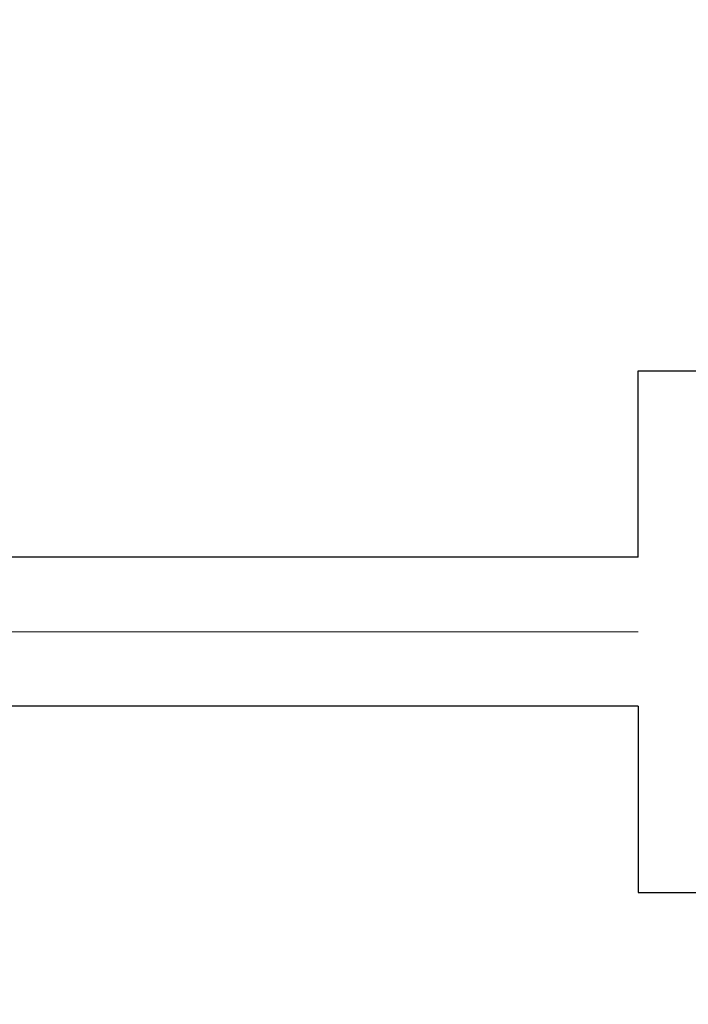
# Model space of a CAD drawing. Header units: millimetres. Extents: x 0 to 1071, y 0 to 742.
# Tile 51 of 127: x 125 to 134, y 482 to 496. Entities that reach past the tile are written whole.
import ezdxf

# ---------------------------------------------------------------- set-up
doc = ezdxf.new("R2010")
doc.units = ezdxf.units.MM
doc.header["$LTSCALE"] = 0.454724
doc.linetypes.add('CENTER', pattern=[50.8, 31.75, -6.35, 6.35, -6.35])
doc.layers.add('NoLayerName_001', color=7, linetype='Continuous')

msp = doc.modelspace()

# ---------------------------------------------------------------- linework, layer by layer
at = {"layer": 'NoLayerName_001', "color": 7, "linetype": 'Continuous', "lineweight": 25}
for p, q in [((133.3, 488.5), (133.3, 490.9999)), ((133.3, 490.9999), (166.7, 490.9999)), ((133.3, 488.5), (115, 488.5)), ((133.3, 486.5), (115, 486.5)), ((133.3, 486.5), (133.3, 484)), ((133.3, 484), (166.7, 484))]:
    msp.add_line(p, q, dxfattribs=at)
at = {"layer": 'NoLayerName_001', "color": 2, "linetype": 'CENTER', "lineweight": 13}
msp.add_line((133.3, 487.5), (78.7464, 487.5), dxfattribs=at)
at = {"layer": 'NoLayerName_001', "color": 7, "linetype": 'Continuous', "lineweight": 25}
for radius, start, end in [(39.5, 318.33013, 270.72461), (38, 319.68509, 271.43254)]:
    msp.add_arc((150, 487.4999), radius, start, end, dxfattribs=at)

doc.saveas('drawing.dxf')
